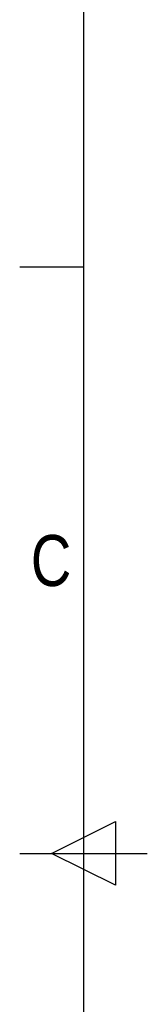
# Model space of a CAD drawing. Header units: millimetres. Extents: x 0 to 420, y 0 to 297.
# Tile 8 of 30: x 0 to 10, y 136 to 216. Entities that reach past the tile are written whole.
import ezdxf

# ---------------------------------------------------------------- set-up
doc = ezdxf.new("R2010")
doc.units = ezdxf.units.MM
doc.layers.add('CARTIGLIO', color=140, linetype='Continuous')
doc.styles.add('SLDTEXTSTYLE2', font='TXT', dxfattribs={"width": 0.821468})

msp = doc.modelspace()

# ---------------------------------------------------------------- linework, layer by layer
at = {"layer": 'CARTIGLIO', "linetype": 'Continuous'}
for p, q in [((5.1801, 291.8226), (5.1801, 5.171)), ((5.1801, 196.0996), (0.0059, 196.0996)), ((2.593, 148.4968), (7.7672, 151.0839)), ((7.7672, 151.0839), (7.7672, 145.9097)), ((0.0059, 148.4968), (10.3543, 148.4968)), ((7.7672, 145.9097), (2.593, 148.4968))]:
    msp.add_line(p, q, dxfattribs=at)

# ---------------------------------------------------------------- texts
at = {"layer": 'CARTIGLIO', "insert": (2.5496, 174.3514), "char_height": 4.1394, "attachment_point": 2, "style": 'SLDTEXTSTYLE2'}
msp.add_mtext('C', dxfattribs=at)

doc.saveas('drawing.dxf')
